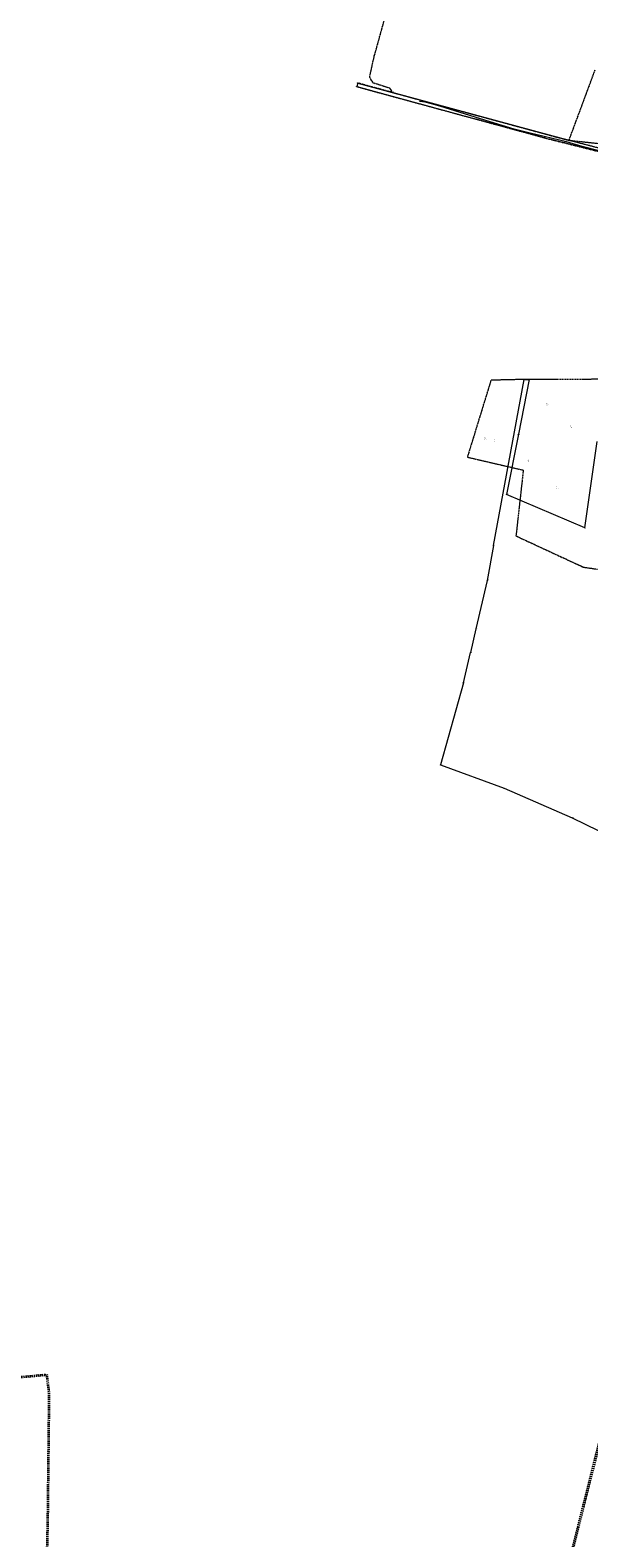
# Model space of a CAD drawing. Header units: metres. Extents: x 6524698 to 6533081, y 5883213 to 5896811.
# Tile 3 of 167: x 6528183 to 6528855, y 5885252 to 5887066. Entities that reach past the tile are written whole.
import ezdxf
from ezdxf.enums import TextEntityAlignment as Align

# ---------------------------------------------------------------- set-up
doc = ezdxf.new("R2010")
doc.units = ezdxf.units.M
doc.header["$MEASUREMENT"] = 0
for name, pattern in [('mapa zasadnicza$0$1.5_1.0', [2.5, 1.5, -1]), ('mapa zasadnicza$0$219-500', [0]), ('mapa zasadnicza$0$egkk-500', [2, 1.5, -0.5]), ('mapa zasadnicza$0$egug-500', [1, 0.5, -0.5])]:
    doc.linetypes.add(name, pattern=pattern)
doc.layers.get('0').update_dxf_attribs({"lineweight": 0})
for name, color, linetype in [('mapa zasadnicza$0$202-punkt graniczny', 7, 'Continuous'), ('mapa zasadnicza$0$202-punkt graniczny-Atr103', 7, 'Continuous'), ('mapa zasadnicza$0$203-punkt graniczny', 7, 'Continuous'), ('mapa zasadnicza$0$203-punkt graniczny-Atr104', 7, 'Continuous'), ('mapa zasadnicza$0$209-oznaczenie konturu klasyfikacyjnego', 7, 'Continuous'), ('mapa zasadnicza$0$210-oznaczenie konturu użytku gruntowego', 7, 'Continuous'), ('mapa zasadnicza$0$211-numer działki ewidencyjnej', 7, 'Continuous'), ('mapa zasadnicza$0$216-obręb ewidencyjny', 7, 'Continuous'), ('mapa zasadnicza$0$217-kontur klasyfikacyjny', 7, 'Continuous'), ('mapa zasadnicza$0$218-kontur użytku gruntowego', 7, 'Continuous'), ('mapa zasadnicza$0$219-działka ewidencyjna', 7, 'Continuous'), ('mapa zasadnicza$0$przewód wodociągowy', 7, 'Continuous'), ('mapa zasadnicza$0$przewód wodociągowy-Atr1', 7, 'Continuous'), ('mapa zasadnicza$0$rzędna', 7, 'Continuous'), ('mapa zasadnicza$0$rzędna-Atr2', 7, 'Continuous')]:
    doc.layers.add(name, color=color, linetype=linetype)
doc.styles.add('mapa zasadnicza$0$STANDARD', font='Working1250', dxfattribs={"width": 0.75})

# ---------------------------------------------------------------- blocks, each defined once
blk = doc.blocks.new('mapa zasadnicza$0$202')
at = {"color": 0, "linetype": 'Continuous', "lineweight": 0}
blk.add_circle((0, 0), 0.25, dxfattribs=at)
blk = doc.blocks.new('mapa zasadnicza$0$203')
at = {"linetype": 'Continuous', "lineweight": 0}
h = blk.add_hatch(color=0, dxfattribs=at)
edge = h.paths.add_edge_path()
edge.add_arc((0, 0), 0.045, 0, 360)
blk = doc.blocks.new('mapa zasadnicza$0$PW01')
at = {"linetype": 'Continuous', "lineweight": 13}
h = blk.add_hatch(color=0, dxfattribs=at)
edge = h.paths.add_edge_path()
edge.add_arc((0, 0), 0.045, 0, 360)

msp = doc.modelspace()

# ---------------------------------------------------------------- linework, layer by layer
at = {"layer": 'mapa zasadnicza$0$216-obręb ewidencyjny', "color": 7, "linetype": 'mapa zasadnicza$0$1.5_1.0', "lineweight": 35, "flags": 128}
for points in [[(6528303.37, 5885049.22), (6528320.19, 5885039.62), (6528338.23, 5885024.79), (6528352.17, 5885015.38), (6528392.05, 5884988.47), (6528415.8, 5884972.26), (6528435.19, 5884960.38), (6528444.69, 5884948.19), (6528465.63, 5884932.94), (6528465.44, 5884918.9), (6528709.45, 5884735.5), (6528709.85, 5884736.99), (6528739.27, 5884853.86), (6528744.47, 5884874.5), (6528806.08, 5885120.41), (6528807.46, 5885125.4), (6528869.24, 5885370.86), (6528871.52, 5885379.23), (6528887.59, 5885437.6), (6528890.77, 5885449.17), (6528926, 5885568.38), (6528974.41, 5885749.69), (6529025.21, 5885958.42), (6529039.6, 5886018.39), (6529059.52, 5886107.69), (6529060.61, 5886112.57), (6529062.91, 5886122.9), (6529064.3, 5886127.7), (6529092.32, 5886224.97), (6529095.27, 5886236.71), (6529098.1, 5886248), (6529156.76, 5886481.66), (6529182.88, 5886586.19), (6529191.96, 5886615.74), (6529200.39, 5886660.86), (6529220.71, 5886727.34), (6529222.82, 5886733.43), (6529222.92, 5886790.76), (6529260.25, 5886952.44), (6529264.63, 5886976.51), (6529282.32, 5887033.97), (6529290.57, 5887057.23), (6529292.77, 5887095.61), (6529299.5, 5887116.54), (6529303.02, 5887126.11), (6529323.1, 5887204.71), (6529300.1, 5887247.3), (6529294.33, 5887253.59), (6529295.74, 5887344.56), (6529295.89, 5887348.38), (6529296.28, 5887374.9), (6529315.22, 5887418.55), (6529321.72, 5887480.33), (6529320.57, 5887503.67), (6529312.34, 5887533.26), (6529296.91, 5887588.72), (6529289.52, 5887663.25), (6529282.79, 5887731.14), (6529262.28, 5887731.31), (6529166.14, 5887721.78), (6529109.21, 5887715.92), (6529031.01, 5887709.01), (6529019.26, 5887707.89), (6528952.56, 5887701.57), (6528918.8, 5887790.89), (6528879.99, 5887896.72), (6528866.81, 5887934.63), (6528850.06, 5887982.04), (6528826.58, 5888045.33), (6528812.94, 5888083.84), (6528788.71, 5888147.82), (6528766.6, 5888207.14), (6528741.09, 5888278.42), (6528713.34, 5888354.12), (6528704.85, 5888377.17), (6528681.51, 5888445.9), (6528675.5, 5888460.67), (6528657.02, 5888506.94), (6528643.54, 5888542.38), (6528612.6, 5888606.5), (6528572.89, 5888682.85), (6528554.61, 5888714.22), (6528550.89, 5888720.89), (6528546.56, 5888728.63), (6528540.29, 5888749.47), (6528539.84, 5888759.55), (6528538.55, 5888788.67), (6528537.21, 5888800.87), (6528534.18, 5888828.64), (6528521.9, 5888874.59), (6528517.9, 5888889.57), (6528514.32, 5888935.53), (6528513.62, 5888944.51), (6528513.44, 5888948.22), (6528497.03, 5888999.3), (6528487.24, 5889042.5), (6528479.5, 5889060.26), (6528476.98, 5889088.52), (6528462.62, 5889141.48), (6528437.2, 5889208.11), (6528427.12, 5889249.1), (6528426.72, 5889250.74), (6528417.63, 5889287.69), (6528406.48, 5889321.22), (6528402.97, 5889333.92), (6528393.7, 5889357.37), (6528374.9, 5889392.75), (6528320.3, 5889498.78), (6528319.49, 5889494.06), (6528315.49, 5889501.75), (6528293.69, 5889548.36), (6528289.3, 5889557.06), (6528219.86, 5889705.13), (6528203.76, 5889751.35), (6528194.07, 5889776.62), (6528178.59, 5889821.74), (6528144.14, 5889918.51), (6528087.43, 5890069.91), (6528086.27, 5890073.01), (6528069.52, 5890117.74), (6528068.35, 5890122.94), (6528015.06, 5890276.2), (6528002.77, 5890340.12), (6527996.61, 5890364.36), (6527918.86, 5890538.44), (6527894.74, 5890596), (6527831.96, 5890559.17), (6527781.71, 5890531.45), (6527701.79, 5890487.35), (6527628.31, 5890449.47), (6527548.32, 5890411.76), (6527469.9, 5890380.85), (6527391.42, 5890349.92), (6527355.64, 5890331.57), (6527338.23, 5890321.73), (6527321.27, 5890314.22), (6527313.38, 5890308.14), (6527288.1, 5890288.63), (6527273.45, 5890274.12), (6527241.28, 5890253.87), (6527220.83, 5890245.22), (6527165.07, 5890215.69), (6527077.89, 5890166.68), (6527057.31, 5890152.25), (6527045.63, 5890148.55), (6527008.52, 5890134.26), (6526988.84, 5890116.67), (6526981, 5890111.26), (6526971.01, 5890104.38), (6526952.34, 5890094.44), (6526909.87, 5890084.83), (6526890.35, 5890080.91), (6526812.21, 5890083.05), (6526792.43, 5890086.11), (6526758.07, 5890090.77), (6526757.09, 5890094.4), (6526749.57, 5890095.95), (6526742.25, 5890097.45), (6526740.34, 5890097.85), (6526735.76, 5890098.07), (6526728.64, 5890098.03), (6526722.43, 5890098.71), (6526592.18, 5890129.32), (6526575.25, 5890133.06), (6526573.45, 5890132.21), (6526504.81, 5890011.82), (6526498.38, 5890001.32), (6526450.82, 5889923.75), (6526420.35, 5889876.56), (6526411.53, 5889862.91), (6526388.88, 5889824.55), (6526365.09, 5889786.81), (6526341.54, 5889745.42), (6526322.12, 5889709.53), (6526299.72, 5889678.46), (6526281.16, 5889635.52), (6526275.36, 5889608.56), (6526260.85, 5889553.37), (6526260.44, 5889544.19), (6526259.14, 5889502.93), (6526261.74, 5889493.66), (6526254.11, 5889462.89), (6526253.07, 5889459.21), (6526242.11, 5889436.4), (6526240.9, 5889433.4), (6526238.06, 5889420.56), (6526234.58, 5889404.82), (6526230.53, 5889381.66), (6526215.12, 5889335.06), (6526209.51, 5889327.34), (6526203.18, 5889319.69), (6526193.05, 5889307.44), (6526183.47, 5889295.83), (6526173.24, 5889283.42), (6526171.38, 5889271.95), (6526170.8, 5889268.87), (6526173.59, 5889236.65), (6526172.37, 5889219.4), (6526171.12, 5889203.31), (6526160.39, 5889165.34), (6526158.7, 5889157.93), (6526155.92, 5889148.67), (6526145.07, 5889104.25), (6526136.74, 5889068.22), (6526126.54, 5889028.53), (6526125.42, 5889024.1), (6526106.98, 5888945.09), (6526092.2, 5888875.3), (6526089.86, 5888864.25), (6526088.13, 5888856.09), (6526074.67, 5888792.55), (6526053.98, 5888724.15), (6526037.27, 5888680.97), (6526018.87, 5888602.55), (6526017.84, 5888598.66), (6526013.87, 5888581.88), (6526006.91, 5888552.43), (6525999.77, 5888522.16), (6525997.18, 5888508.24), (6525965.43, 5888376.64), (6525920.17, 5888195.14), (6525898.15, 5888106.3), (6525892.22, 5888082.37), (6525824.01, 5888097.35), (6525779.41, 5888107.91), (6525729.76, 5888119.66), (6525723.9, 5888092.12), (6525717.96, 5888069.83), (6525708.69, 5888031.16), (6525707.44, 5888026.27), (6525684.97, 5887955.81), (6525668.86, 5887926.95), (6525650.39, 5887893.86), (6525645.34, 5887877.02), (6525632.33, 5887838.12), (6525588.06, 5887736.62), (6525567.77, 5887689.8), (6525539.5, 5887624.6), (6525535.54, 5887615.4), (6525496.64, 5887526.28), (6525469.79, 5887459.76), (6525449.79, 5887410.24), (6525436.37, 5887377.16), (6525416.54, 5887328.38), (6525400.14, 5887287.76), (6525397.82, 5887282.31), (6525357.88, 5887181.79), (6525337.95, 5887136.46), (6525309.72, 5887065.72), (6525303.99, 5887048.86), (6525292.71, 5887015.66), (6525292.03, 5887013.68), (6525295.71, 5887012.48), (6525393.63, 5886982.02), (6525436.72, 5886969.99), (6525475.57, 5886959.15), (6525492.98, 5886956.11), (6525499.92, 5886954.9), (6525553.04, 5886947.63), (6525556.8, 5886947.12), (6525575.8, 5886944.52), (6525648.96, 5886935.05), (6525700.18, 5886920.83), (6525705.66, 5886920.35), (6525754.61, 5886916.46), (6525783.22, 5886917.37), (6525788.91, 5886917.98), (6525823.91, 5886921.7), (6525857.13, 5886925.05), (6525870.29, 5886926.28), (6525871.77, 5886926.42), (6525905.03, 5886929.56), (6525909.53, 5886929.92), (6525920.2, 5886930.77), (6525939.16, 5886932.29), (6525978.37, 5886930.74), (6525981.07, 5886930.63), (6525983.12, 5886930.48), (6526059, 5886924.97), (6526061.69, 5886925.15), (6526072.91, 5886925.89), (6526078.55, 5886926.27), (6526112.26, 5886928.5), (6526158.51, 5886931.36), (6526197.11, 5886930.97), (6526216.93, 5886924.75), (6526270.07, 5886913.54), (6526272.57, 5886913.01), (6526273.33, 5886912.82), (6526323.76, 5886899.95), (6526417.31, 5886870.61), (6526416.51, 5886867.45), (6526398.65, 5886797.95), (6526389.44, 5886747.58), (6526374.78, 5886704.65), (6526373.42, 5886699.3), (6526372.62, 5886696.15), (6526368.41, 5886679.56), (6526358.03, 5886638.68), (6526335.66, 5886547.46), (6526327.03, 5886512.25), (6526325.59, 5886506.38), (6526319.45, 5886481.31), (6526262.43, 5886255.1), (6526247.51, 5886197.09), (6526210.82, 5886129.19), (6526125.23, 5885954.64), (6526131.1, 5885941.89), (6526083.28, 5885856.13), (6526080.33, 5885850.83), (6526106.53, 5885828.9), (6526128.86, 5885807.19), (6526151.36, 5885785.32), (6526170.05, 5885764.86), (6526198.17, 5885734.09), (6526201, 5885729.87), (6526175.56, 5885692.72), (6526227.73, 5885641.53), (6526271.29, 5885598.78), (6526273, 5885597.09), (6526302.11, 5885568.53), (6526316.43, 5885554.47), (6526322.38, 5885548.63), (6526290.64, 5885486.19), (6526263.4, 5885432.62), (6526247.38, 5885401.19), (6526244.36, 5885395.27), (6526237.6, 5885382.01), (6526227.84, 5885362.86), (6526248.41, 5885344.13), (6526259.4, 5885334.11), (6526304.93, 5885298.77), (6526313.27, 5885292.3), (6526318.23, 5885288.46), (6526321.6, 5885285.83), (6526325.46, 5885282.83), (6526325.17, 5885281.22), (6526338.74, 5885260.21), (6526360.57, 5885232.43), (6526363.74, 5885228.38), (6526377.76, 5885210.54), (6526382.65, 5885204.32), (6526422.71, 5885162.76), (6526481.21, 5885090.92), (6526497.3, 5885066.7), (6526513.19, 5885047.89), (6526516.91, 5885049.29), (6526524.94, 5885052.3), (6526533.62, 5885042), (6526536.24, 5885038.9), (6526540.69, 5885033.62), (6526545.95, 5885027.38), (6526549.33, 5885023.37), (6526550.65, 5885027.15), (6526573.21, 5885076.62), (6526587.94, 5885108.93), (6526590.96, 5885115.55), (6526594.72, 5885123.8), (6526595.22, 5885124.89), (6526595.84, 5885126.22), (6526599.05, 5885133.28), (6526599.46, 5885134.19), (6526600.38, 5885136.19), (6526609.81, 5885156.89), (6526614.13, 5885166.32), (6526615.59, 5885170.96), (6526615.92, 5885173.06), (6526626.56, 5885204.78), (6526635.59, 5885225.49), (6526643.47, 5885243.6), (6526662.24, 5885286.52), (6526663.96, 5885290.45), (6526689.69, 5885347.86), (6526693.01, 5885355.29), (6526709.38, 5885391.8), (6526720.67, 5885416.98), (6526720.09, 5885430.57), (6526719.04, 5885455.52), (6526720.97, 5885465.66), (6526690.6, 5885542.54), (6526706, 5885557.89), (6526747.06, 5885585.88), (6526724.66, 5885597.94), (6526873.96, 5885657.74), (6526876.06, 5885655.62), (6526884.84, 5885650.75), (6526955.49, 5885630.53), (6526988.95, 5885673.38), (6527034.95, 5885662.24), (6527038.45, 5885661.39), (6527055.52, 5885657.39), (6527093.39, 5885649.85), (6527138.37, 5885639.19), (6527183.37, 5885628.52), (6527207.39, 5885622.46), (6527214.61, 5885620.77), (6527302.63, 5885600.17), (6527306.92, 5885598.88), (6527379.24, 5885579.7), (6527386.89, 5885577.68), (6527422.41, 5885568.61), (6527458.81, 5885559.31), (6527463.19, 5885558.23), (6527499.51, 5885549.27), (6527531.05, 5885541.49), (6527616.9, 5885520.3), (6527646.83, 5885512.66), (6527664.1, 5885508.41), (6527696.34, 5885502.3), (6527728.57, 5885496.19), (6527760.81, 5885490.08), (6527773.75, 5885487.95), (6527870.05, 5885472.17), (6527894.7, 5885468.91), (6527908.02, 5885468.31), (6527952.41, 5885466.32), (6527998.14, 5885462.8), (6528060.58, 5885458.01), (6528166.05, 5885444.7), (6528202.53, 5885448.02), (6528205.37, 5885425.22), (6528203.73, 5885274.14), (6528201.64, 5885179.56), (6528201.44, 5885172.38), (6528202.41, 5885123.66), (6528202.41, 5885120.11), (6528202.52, 5885118.87), (6528207.04, 5885116.2), (6528235.91, 5885098.61), (6528250.23, 5885084.2), (6528275.71, 5885072.67), (6528286.02, 5885062.42), (6528291.09, 5885053.61)], [(6531933.62, 5883216.64), (6531976.06, 5883225.79), (6532001.39, 5883243.46), (6532076.02, 5883295.51), (6532087.53, 5883303.54), (6532095.59, 5883303.58), (6532099.34, 5883303.6), (6532185.46, 5883303.98), (6532230.55, 5883304.18), (6532261.33, 5883261.03), (6532263.43, 5883258.31), (6532267.19, 5883267.88), (6532268.95, 5883277.38), (6532274.6, 5883287.62), (6532292.54, 5883323.06), (6532300.16, 5883330.42), (6532311.36, 5883346.7), (6532319.92, 5883363.1), (6532337.16, 5883389.14), (6532356.42, 5883433.15), (6532359.82, 5883473.8), (6532352.26, 5883494.98), (6532351.08, 5883496.49), (6532352.93, 5883500.6), (6532345.95, 5883503.36), (6532268.26, 5883525.05), (6532164.33, 5883566.41), (6532101.82, 5883597.33), (6532009.29, 5883647.91), (6532072.58, 5883756.21), (6532101.37, 5883805.46), (6532107.03, 5883815.15), (6532114.59, 5883828.15), (6532127.21, 5883849.82), (6532137.71, 5883867.86), (6532153.02, 5883894.16), (6532207.53, 5883987.81), (6532309.76, 5884159.89), (6532311.14, 5884162.3), (6531952.09, 5884287.71), (6531823.7, 5884327.08), (6531817.53, 5884331.28), (6531860.44, 5884386.69), (6531941.79, 5884485.36), (6532045.84, 5884559.25), (6532074.09, 5884580.64), (6532134.43, 5884623.26), (6532317.26, 5884588.31), (6532459.58, 5884544.15), (6532461.18, 5884543.92), (6532628.64, 5884471.87), (6532651.22, 5884505.85), (6532722.14, 5884453.37), (6532728.56, 5884465.13), (6532758.69, 5884518.28), (6532782.56, 5884560.42), (6532784.61, 5884564.04), (6532789.04, 5884571.87), (6532818.9, 5884624.88), (6532847.96, 5884676.47), (6532867.58, 5884710.9), (6532869.61, 5884714.46), (6532874.3, 5884722.69), (6532877.03, 5884727.52), (6532884.88, 5884741.46), (6532903.81, 5884775.06), (6532906.78, 5884780.34), (6532936.96, 5884832.21), (6532944.93, 5884846.23), (6532951.1, 5884857.1), (6532957.28, 5884867.96), (6532963.45, 5884878.83), (6532967.14, 5884886.46), (6532960.61, 5884903.37), (6532957.98, 5884909.31), (6532945.64, 5884941.36), (6532926.72, 5884974.91), (6532922.25, 5884984.41), (6532839.08, 5885020.25), (6532816.79, 5885034.2), (6532754.46, 5885061.95), (6532706.44, 5885075.18), (6532732.64, 5885096.03), (6532783.97, 5885136.84), (6532736.71, 5885167.12), (6532658.3, 5885217.33), (6532640.53, 5885228.35), (6532568.87, 5885272.78), (6532479.64, 5885363.38), (6532445.55, 5885446.72), (6532465.5, 5885477.16), (6532482.19, 5885500.94), (6532503.22, 5885530.9), (6532509.68, 5885536.03), (6532587.54, 5885608.05), (6532648.19, 5885641.63), (6532687.67, 5885661.59), (6532724.99, 5885671.05), (6532754.41, 5885688.72), (6532811.08, 5885704.18), (6532860.94, 5885706.98), (6532887.3, 5885714.93), (6532916.52, 5885721.49), (6532914.09, 5885725.85), (6532879.93, 5885787.36), (6532877.52, 5885791.77), (6532891.62, 5885794.66), (6532897.1, 5885797.48), (6532900.56, 5885802.42), (6532900.59, 5885813.65), (6532899.89, 5885816.32), (6532921.82, 5885828.27), (6532935.52, 5885829.37), (6532943.28, 5885825.54), (6532951.46, 5885820.23), (6532956.94, 5885815.35), (6532971.05, 5885802.83), (6532984.99, 5885799.05), (6533005.63, 5885802.55), (6533007.35, 5885843.35), (6533006.5, 5885853.49), (6533011.91, 5885868.92), (6533014.95, 5885877.6), (6533008.77, 5885898.31), (6532988.7, 5885911.36), (6532964.9, 5885935.89), (6532964.75, 5885936.1), (6532947.99, 5885961.39), (6532940.55, 5885987.29), (6532937.57, 5885997.73), (6532942.62, 5886016.63), (6532929.33, 5886033.78), (6532927.41, 5886043.27), (6532925.41, 5886053.13), (6532934.66, 5886060.15), (6532965.06, 5886063.74), (6532983.27, 5886075.76), (6533002.38, 5886076.34), (6533037.57, 5886106.52), (6533047.03, 5886124.1), (6533050.38, 5886130.34), (6533070.4, 5886142.19), (6533080.8, 5886163.7), (6533080.82, 5886171.93), (6533060.23, 5886171.79), (6533047.79, 5886186.26), (6533009.21, 5886186.39), (6533007.12, 5886192.07), (6532997.62, 5886203.61), (6532954.28, 5886217.15), (6532948.52, 5886221.01), (6532904.76, 5886250.41), (6532884.83, 5886256.76), (6532880.52, 5886257.13), (6532876.96, 5886257.43), (6532870.15, 5886289.36), (6532850.58, 5886303.87), (6532839.28, 5886312.26), (6532820.36, 5886311.03), (6532811.72, 5886319.86), (6532806.9, 5886329.4), (6532805.42, 5886332.32), (6532804.75, 5886361.66), (6532800.39, 5886362.9), (6532792.04, 5886365.27), (6532776.26, 5886363.4), (6532769.97, 5886365.56), (6532741.09, 5886375.46), (6532739.94, 5886379.01), (6532738.65, 5886383.01), (6532775.56, 5886419.05), (6532777.15, 5886426.08), (6532766.08, 5886435.97), (6532722.47, 5886446.79), (6532700.81, 5886441.96), (6532673.69, 5886435.71), (6532661.77, 5886433.25), (6532581.58, 5886416.66), (6532571.86, 5886402.68), (6532554.64, 5886403.34), (6532537.35, 5886397.91), (6532519.64, 5886402.97), (6532500.01, 5886409.78), (6532484.79, 5886419.01), (6532466.46, 5886421.38), (6532433.34, 5886428.43), (6532407.66, 5886480.3), (6532405.32, 5886483.18), (6532398.67, 5886499.34), (6532379.54, 5886537.75), (6532361.76, 5886573.46), (6532345.6, 5886604.74), (6532318.81, 5886594.39), (6532300.45, 5886586.14), (6532293.74, 5886576.76), (6532266.73, 5886553.94), (6532251.51, 5886545.95), (6532239.16, 5886544.44), (6532219.8, 5886544.19), (6532224.14, 5886536.11), (6532228.84, 5886532.48), (6532240.98, 5886528.14), (6532259.61, 5886528.81), (6532260.32, 5886524.02), (6532252.56, 5886518.68), (6532243.82, 5886514.13), (6532228.91, 5886503.78), (6532201.73, 5886479.38), (6532192.9, 5886467.4), (6532185.02, 5886453.02), (6532172.62, 5886435.4), (6532170.41, 5886428.38), (6532167.23, 5886422.16), (6532158.18, 5886414.72), (6532135.43, 5886400.29), (6532130.11, 5886397.89), (6532108.51, 5886388.25), (6532102.08, 5886386.69), (6532068.97, 5886391.56), (6532069.56, 5886410.32), (6532024.55, 5886426.6), (6532021.4, 5886427.77), (6532003.16, 5886446.56), (6531983.26, 5886452.06), (6531970.95, 5886463.9), (6531935.41, 5886478.94), (6531887.79, 5886499.08), (6531884.76, 5886500.37), (6531825.18, 5886492.85), (6531784.57, 5886508.06), (6531762.12, 5886566.68), (6531750.78, 5886596.2), (6531743.5, 5886615.13), (6531708.31, 5886697.3), (6531688.12, 5886737.66), (6531682, 5886749.9), (6531673.03, 5886758.3), (6531630.44, 5886845.29), (6531609.4, 5886884.8), (6531594.7, 5886911.16), (6531583.97, 5886930.36), (6531519.63, 5886900.23), (6531460.85, 5886863.62), (6531429.58, 5886909.28), (6531395.54, 5886955.1), (6531394.63, 5886956.87), (6531343.91, 5887056.34), (6531352.67, 5887117.47), (6531343.6, 5887174.81), (6531346.91, 5887194.69), (6531308.31, 5887272.93), (6531282.4, 5887302.68), (6531265.17, 5887348.77), (6531246.08, 5887374.03), (6531211.23, 5887408.48), (6531201.2, 5887421.31), (6531188.5, 5887437.53), (6531171.84, 5887459.03), (6531168.41, 5887478.3), (6531207.23, 5887488.8), (6531188.08, 5887522.57), (6531145.35, 5887575.75), (6531136.4, 5887570.35), (6531129.4, 5887615.74), (6531138.13, 5887632.81), (6531149.52, 5887650.8), (6531156.15, 5887666.25), (6531157.26, 5887673.69), (6531155, 5887685.44), (6531150.86, 5887696.06), (6531148.84, 5887702.72), (6531147.23, 5887707.6), (6531146.63, 5887712.85), (6531146.37, 5887720.59), (6531147.61, 5887734.8), (6531148.91, 5887749.21), (6531150.34, 5887764.25), (6531163.6, 5887831.49), (6531175.6, 5887857.09), (6531172.35, 5887861.18), (6531157.91, 5887878.61), (6531089.96, 5887870.11), (6531029.51, 5887862.54), (6531028.05, 5887862.36), (6530941.55, 5887857.17), (6530878, 5887853.36), (6530851.75, 5887851.79), (6530847.34, 5887851.53), (6530816.4, 5887849.69), (6530753.72, 5887845.97), (6530699.77, 5887842.77), (6530689.94, 5887841.95), (6530626.35, 5887836.71), (6530569.25, 5887832), (6530563.57, 5887831.54), (6530501.5, 5887826.49), (6530435.15, 5887821.09), (6530434.17, 5887821.11), (6530425.85, 5887820.62), (6530429.5, 5887800.32), (6530452.16, 5887659), (6530455.94, 5887633.47), (6530472.76, 5887520.14), (6530469.62, 5887519.59), (6530435.08, 5887515.31), (6530390.63, 5887509.81), (6530342.75, 5887503.87), (6530294.87, 5887497.94), (6530035.48, 5887465.82), (6530037.77, 5887311.55), (6530037.96, 5887271.18), (6529917.79, 5887263.83), (6529836.5, 5887258.86), (6529751.62, 5887253.65), (6529620.4, 5887245.61), (6529619.06, 5887245.53), (6529604.22, 5887244.37), (6529607.85, 5887282.19), (6529460.65, 5887265.28), (6529300.1, 5887247.3), (6529323.1, 5887204.71), (6529303.02, 5887126.11), (6529299.5, 5887116.54), (6529292.77, 5887095.61), (6529290.57, 5887057.23), (6529282.32, 5887033.97), (6529264.63, 5886976.51), (6529260.25, 5886952.44), (6529222.92, 5886790.76), (6529222.82, 5886733.43), (6529220.71, 5886727.34), (6529200.39, 5886660.86), (6529191.96, 5886615.74), (6529182.88, 5886586.19), (6529156.76, 5886481.66), (6529098.1, 5886248), (6529095.27, 5886236.71), (6529092.32, 5886224.97), (6529064.3, 5886127.7), (6529062.91, 5886122.9), (6529060.61, 5886112.57), (6529059.52, 5886107.69), (6529039.6, 5886018.39), (6529025.21, 5885958.42), (6528974.41, 5885749.69), (6528926, 5885568.38), (6528890.77, 5885449.17), (6528887.59, 5885437.6), (6528871.52, 5885379.23), (6528869.24, 5885370.86), (6528807.46, 5885125.4), (6528806.08, 5885120.41), (6528744.47, 5884874.5), (6528739.27, 5884853.86), (6528709.85, 5884736.99), (6528709.45, 5884735.5), (6528706.18, 5884724.21), (6528730.3, 5884708.13), (6528733.27, 5884706.14), (6528748.8, 5884695.79), (6528786.39, 5884676.5), (6528872.06, 5884634.67), (6528945.49, 5884600.08), (6528985.49, 5884581.87), (6529032.35, 5884560.53), (6529049.91, 5884552.53), (6529073.23, 5884542.41), (6529144.83, 5884511.32), (6529192.54, 5884490.87), (6529296.75, 5884448.5), (6529327.13, 5884441.53), (6529353.01, 5884428.52), (6529368.44, 5884424.36), (6529396.16, 5884435.33), (6529443.93, 5884463.99), (6529471.09, 5884468.57), (6529491.42, 5884476.87), (6529502.21, 5884481.62), (6529509.93, 5884478.63), (6529529.06, 5884465.69), (6529537.84, 5884456.73), (6529547.45, 5884452.42), (6529559.79, 5884443.85), (6529560.85, 5884443.18), (6529567.88, 5884434.3), (6529577.11, 5884428.67), (6529584.08, 5884424.47), (6529588.89, 5884420.68), (6529594.31, 5884413.13), (6529605.31, 5884398.18), (6529623.6, 5884387.56), (6529629.54, 5884382.61), (6529639.57, 5884375.55), (6529661.37, 5884342.94), (6529677.3, 5884332.26), (6529724.02, 5884319.36), (6529746.24, 5884317.72), (6529750.42, 5884315.79), (6529759.42, 5884307.71), (6529762.56, 5884305.3), (6529768.46, 5884300.8), (6529781.09, 5884298.48), (6529820.08, 5884298.3), (6529833.32, 5884298.54), (6529846.48, 5884297.93), (6529871.64, 5884289.34), (6529874.37, 5884290.81), (6529900.13, 5884282.17), (6529920.58, 5884275.84), (6529982.71, 5884264.8), (6530025.92, 5884262.44), (6530094.65, 5884255.13), (6530111.93, 5884251.21), (6530113.34, 5884249.86), (6530125.41, 5884207.71), (6530139.1, 5884119.35), (6530160.8, 5884044.22), (6530159.45, 5884041.61), (6530169.03, 5884004.99), (6530226.78, 5883933.99), (6530232.84, 5883929.17), (6530318.08, 5883861.25), (6530342.58, 5883843.3), (6530416.62, 5883797.45), (6530430.51, 5883791.03), (6530451.6, 5883780.52), (6530479.85, 5883768.22), (6530546.3, 5883739.28), (6530600.27, 5883715.77), (6530710.67, 5883676.61), (6530721.69, 5883674.3), (6530801.44, 5883711.81), (6530842.89, 5883741.88), (6530854.84, 5883752.63), (6530904.25, 5883847.06), (6530907.96, 5883854.15), (6530933.82, 5883903.55), (6530953.86, 5883941.84), (6530958.93, 5883951.53), (6531019.53, 5884067.34), (6531125.06, 5884014.95), (6531127.92, 5884013.5), (6531150.72, 5884001.42), (6531162.69, 5883998.51), (6531168.35, 5883993.07), (6531172.13, 5883989.48), (6531217.11, 5883967.19), (6531231.97, 5883959.79), (6531239.2, 5883956.14), (6531240.85, 5883955.19), (6531311.29, 5883916.34), (6531324.51, 5883910.78), (6531335.6, 5883900.14), (6531345.33, 5883901.71), (6531403.8, 5883872.94), (6531407.06, 5883802.39), (6531405.41, 5883796.62), (6531393.4, 5883761.35), (6531387.77, 5883751.38), (6531379.93, 5883734.96), (6531357.01, 5883697.45), (6531329.8, 5883658.58), (6531295.54, 5883614.95), (6531245.7, 5883571.22), (6531238.9, 5883565.56), (6531232.8, 5883560.48), (6531157.18, 5883508.94), (6531134.5, 5883495.42), (6531107.06, 5883482.14), (6531125.68, 5883476.35), (6531171.39, 5883505.7), (6531274.28, 5883471.83), (6531388.96, 5883434.18), (6531456.73, 5883411.96), (6531481.5, 5883403.82), (6531491.5, 5883400.54), (6531513.73, 5883393.23), (6531521.66, 5883390.63), (6531532.73, 5883383.07), (6531551.14, 5883370.51), (6531632.53, 5883314.95), (6531679.45, 5883282.93), (6531686.85, 5883280.64), (6531801.85, 5883245.6), (6531854.25, 5883230.14), (6531893.58, 5883218.69), (6531914.67, 5883212.56)]]:
    msp.add_lwpolyline(points, close=True, dxfattribs=at)
at = {"layer": 'mapa zasadnicza$0$217-kontur klasyfikacyjny', "color": 92, "linetype": 'mapa zasadnicza$0$egkk-500', "lineweight": 18, "flags": 128}
for points in [[(6528617.88, 5887111.02), (6528596.67, 5887034.71)], [(6528596.67, 5887034.71), (6528591.08, 5887009.89)], [(6528862.51, 5887017.96), (6528831.2, 5886933.59)], [(6528591.08, 5887009.89), (6528594.94, 5887003.15)], [(6528594.94, 5887003.15), (6528615.48, 5886996.57)], [(6528615.48, 5886996.57), (6528618.46, 5886991.24)], [(6528618.46, 5886991.24), (6528816.89, 5886937.35)], [(6528816.89, 5886937.35), (6528831.2, 5886933.59)], [(6528831.2, 5886933.59), (6528959.62, 5886920)], [(6528737.54, 5886644.8), (6528709.07, 5886552.24)], [(6528777.43, 5886645.72), (6528737.54, 5886644.8)], [(6528783.43, 5886645.74), (6528777.43, 5886645.72)], [(6528876.22, 5886645.9), (6528783.43, 5886645.74)], [(6528709.07, 5886552.24), (6528758.11, 5886540.88)], [(6528758.11, 5886540.88), (6528776.43, 5886536.63)], [(6528776.43, 5886536.63), (6528767.62, 5886457.4)], [(6528767.62, 5886457.4), (6528848.63, 5886419.9)], [(6528848.63, 5886419.9), (6528866.72, 5886417.23)]]:
    msp.add_lwpolyline(points, dxfattribs=at)
at = {"layer": 'mapa zasadnicza$0$218-kontur użytku gruntowego', "color": 3, "linetype": 'mapa zasadnicza$0$egug-500', "lineweight": 18, "flags": 128}
for points in [[(6528617.88, 5887111.02), (6528596.67, 5887034.71)], [(6528596.67, 5887034.71), (6528591.08, 5887009.89)], [(6528862.51, 5887017.96), (6528831.2, 5886933.59)], [(6528577.2, 5887002.44), (6528575.99, 5886998.1)], [(6528575.99, 5886998.1), (6528641.04, 5886980.39)], [(6528618.46, 5886991.24), (6528577.2, 5887002.44)], [(6528591.08, 5887009.89), (6528594.94, 5887003.15)], [(6528594.94, 5887003.15), (6528615.48, 5886996.57)], [(6528615.48, 5886996.57), (6528618.46, 5886991.24)], [(6528618.46, 5886991.24), (6528816.89, 5886937.35)], [(6528641.04, 5886980.39), (6528719.9, 5886958.92)], [(6528719.9, 5886958.92), (6528801.58, 5886936.68)], [(6528801.58, 5886936.68), (6528807.89, 5886934.96)], [(6528807.89, 5886934.96), (6528832.63, 5886928.74)], [(6528816.89, 5886937.35), (6528831.2, 5886933.59)], [(6528831.2, 5886933.59), (6528959.62, 5886920)], [(6528965.25, 5886898.4), (6528831.2, 5886933.59)], [(6528832.63, 5886928.74), (6528964.37, 5886895.63)], [(6528737.54, 5886644.8), (6528709.07, 5886552.24)], [(6528777.43, 5886645.72), (6528737.54, 5886644.8)], [(6528783.43, 5886645.74), (6528777.43, 5886645.72)], [(6528876.22, 5886645.9), (6528783.43, 5886645.74)], [(6528709.07, 5886552.24), (6528758.11, 5886540.88)], [(6528758.11, 5886540.88), (6528776.43, 5886536.63)], [(6528776.43, 5886536.63), (6528767.62, 5886457.4)], [(6528767.62, 5886457.4), (6528848.63, 5886419.9)], [(6528848.63, 5886419.9), (6528866.72, 5886417.23)]]:
    msp.add_lwpolyline(points, dxfattribs=at)
at = {"layer": 'mapa zasadnicza$0$219-działka ewidencyjna', "color": 7, "linetype": 'mapa zasadnicza$0$219-500', "lineweight": 18, "flags": 128}
for points in [[(6528577.2, 5887002.44), (6528575.99, 5886998.1)], [(6528575.99, 5886998.1), (6528719.9, 5886958.92)], [(6528577.2, 5887002.44), (6528618.46, 5886991.24)], [(6528816.89, 5886937.35), (6528618.46, 5886991.24)], [(6528801.58, 5886936.68), (6528719.9, 5886958.92)], [(6528801.58, 5886936.68), (6528807.89, 5886934.96)], [(6528964.37, 5886895.63), (6528807.89, 5886934.96)], [(6528965.25, 5886898.4), (6528816.89, 5886937.35)], [(6528740.58, 5886445.71), (6528777.43, 5886645.72)], [(6528783.43, 5886645.74), (6528770.55, 5886579.78)], [(6528777.43, 5886645.72), (6528783.43, 5886645.74)], [(6528770.55, 5886579.78), (6528756.41, 5886507.33)], [(6528850.6, 5886467.16), (6528865.49, 5886571.08)], [(6528850.6, 5886467.16), (6528756.41, 5886507.33)], [(6528740.58, 5886445.71), (6528732.99, 5886403.85)], [(6528732.99, 5886403.85), (6528719.44, 5886345.59)], [(6528719.44, 5886345.59), (6528712.81, 5886317.06)], [(6528704.33, 5886280.58), (6528712.81, 5886317.06)], [(6528704.33, 5886280.58), (6528676.96, 5886181.87)], [(6528676.96, 5886181.87), (6528753.35, 5886153.69)], [(6528753.35, 5886153.69), (6528835.14, 5886118.28)], [(6528835.14, 5886118.28), (6528928.21, 5886072.91)]]:
    msp.add_lwpolyline(points, dxfattribs=at)
at = {"layer": 'mapa zasadnicza$0$przewód wodociągowy', "color": 5, "linetype": 'Continuous', "lineweight": 18, "flags": 128}
msp.add_lwpolyline([(6529085.74, 5886862.6), (6529081.57, 5886863.7), (6529039.88, 5886874.66), (6529010.07, 5886884.35), (6528997.81, 5886888.34), (6528948.15, 5886901.76), (6528920.76, 5886908.49), (6528905.48, 5886911.1), (6528847.48, 5886926.24), (6528828.41, 5886931.56), (6528784.65, 5886942.03), (6528765.39, 5886947.1), (6528736.63, 5886955.59), (6528675.95, 5886974.46), (6528666.03, 5886977.36), (6528658.36, 5886979.28), (6528651.52, 5886980.24)], dxfattribs=at)

# ---------------------------------------------------------------- block references
at = {"layer": 'mapa zasadnicza$0$202-punkt graniczny', "color": 7, "linetype": 'Continuous', "lineweight": 18}
for p in [(6528575.99, 5886998.1), (6528577.2, 5887002.44), (6528618.46, 5886991.24), (6528719.9, 5886958.92), (6528801.58, 5886936.68), (6528807.89, 5886934.96), (6528816.89, 5886937.35), (6528777.43, 5886645.72), (6528783.43, 5886645.74), (6528770.55, 5886579.78), (6528756.41, 5886507.33), (6528850.6, 5886467.16), (6528740.58, 5886445.71), (6528732.99, 5886403.85), (6528704.33, 5886280.58), (6528676.96, 5886181.87), (6528753.35, 5886153.69), (6528835.14, 5886118.28)]:
    msp.add_blockref('mapa zasadnicza$0$202', p, dxfattribs=at)
at = {"layer": 'mapa zasadnicza$0$203-punkt graniczny', "color": 7, "linetype": 'Continuous', "lineweight": 18}
for p in [(6528719.44, 5886345.59), (6528712.81, 5886317.06)]:
    msp.add_blockref('mapa zasadnicza$0$203', p, dxfattribs=at)
at = {"layer": 'mapa zasadnicza$0$rzędna', "color": 5, "linetype": 'Continuous', "lineweight": 18, "rotation": 359.921}
msp.add_blockref('mapa zasadnicza$0$PW01', (6528658.36, 5886979.28), dxfattribs=at)

# ---------------------------------------------------------------- texts
at = {"layer": 'mapa zasadnicza$0$202-punkt graniczny-Atr103', "color": 7, "style": 'mapa zasadnicza$0$STANDARD', "width": 0.667}
for s, p in [('9071', (6528575.99, 5886998.1)), ('9014', (6528577.2, 5887002.44)), ('12123', (6528719.9, 5886958.92)), ('12116', (6528801.58, 5886936.68)), ('12117', (6528807.89, 5886934.96)), ('9017', (6528816.89, 5886937.35)), ('8251', (6528777.43, 5886645.72)), ('8254', (6528783.43, 5886645.74)), ('8255', (6528770.55, 5886579.78)), ('8257', (6528756.41, 5886507.33)), ('8253', (6528850.6, 5886467.16)), ('2327', (6528740.58, 5886445.71)), ('2328', (6528732.99, 5886403.85)), ('2329', (6528704.33, 5886280.58)), ('2330', (6528676.96, 5886181.87)), ('2463', (6528753.35, 5886153.69)), ('2464', (6528835.14, 5886118.28))]:
    msp.add_text(s, height=0.75, dxfattribs=at).set_placement(p)
msp.add_text('12637', height=0.75, dxfattribs=at).set_placement((6528618.46, 5886991.24), align=Align.BOTTOM_LEFT)
at = {"layer": 'mapa zasadnicza$0$203-punkt graniczny-Atr104', "color": 7, "style": 'mapa zasadnicza$0$STANDARD', "width": 0.667}
for s, p in [('7520', (6528719.44, 5886345.59)), ('7521', (6528712.81, 5886317.06))]:
    msp.add_text(s, height=0.75, dxfattribs=at).set_placement(p)
at = {"layer": 'mapa zasadnicza$0$209-oznaczenie konturu klasyfikacyjnego', "color": 3, "linetype": 'Continuous', "lineweight": 18, "style": 'mapa zasadnicza$0$STANDARD', "width": 0.79}
for p in [(6528804.55, 5886615.43), (6528832.99, 5886588.11), (6528729.92, 5886574.29), (6528741.23, 5886571.81), (6528781.63, 5886547.85), (6528816.69, 5886515.21)]:
    msp.add_text('RIVb', height=1, dxfattribs=at).set_placement(p, align=Align.TOP_LEFT)
at = {"layer": 'mapa zasadnicza$0$210-oznaczenie konturu użytku gruntowego', "color": 3, "linetype": 'Continuous', "lineweight": 18, "style": 'mapa zasadnicza$0$STANDARD', "width": 0.79}
for s, p in [('dr', (6528612.99, 5886990.01)), ('R', (6528804.55, 5886616.33)), ('R', (6528729.92, 5886575.19)), ('R', (6528832.99, 5886589.01)), ('R', (6528741.23, 5886572.71)), ('R', (6528781.63, 5886548.75)), ('R', (6528816.69, 5886516.11))]:
    msp.add_text(s, height=1, dxfattribs=at).set_placement(p)
at = {"layer": 'mapa zasadnicza$0$211-numer działki ewidencyjnej', "color": 7, "linetype": 'Continuous', "lineweight": 18, "style": 'mapa zasadnicza$0$STANDARD', "width": 0.79}
msp.add_text('345/2', height=1, dxfattribs=at).set_placement((6528824.81, 5886932.13), align=Align.TOP_LEFT)
at = {"layer": 'mapa zasadnicza$0$przewód wodociągowy-Atr1', "color": 5, "style": 'mapa zasadnicza$0$STANDARD', "width": 0.667}
for rotation, p in [(344.497, (6528671.07, 5886975.89)), (343.527, (6528717.63, 5886961.5)), (346.054, (6528777.5, 5886943.91))]:
    msp.add_text('wo90', height=0.75, rotation=rotation, dxfattribs=at).set_placement(p, align=Align.MIDDLE_LEFT)
at = {"layer": 'mapa zasadnicza$0$rzędna-Atr2', "color": 5, "style": 'mapa zasadnicza$0$STANDARD', "width": 0.667}
msp.add_text('75.52', height=0.75, rotation=345.946, dxfattribs=at).set_placement((6528658.71, 5886979.19), align=Align.MIDDLE_LEFT)

doc.saveas('drawing.dxf')
